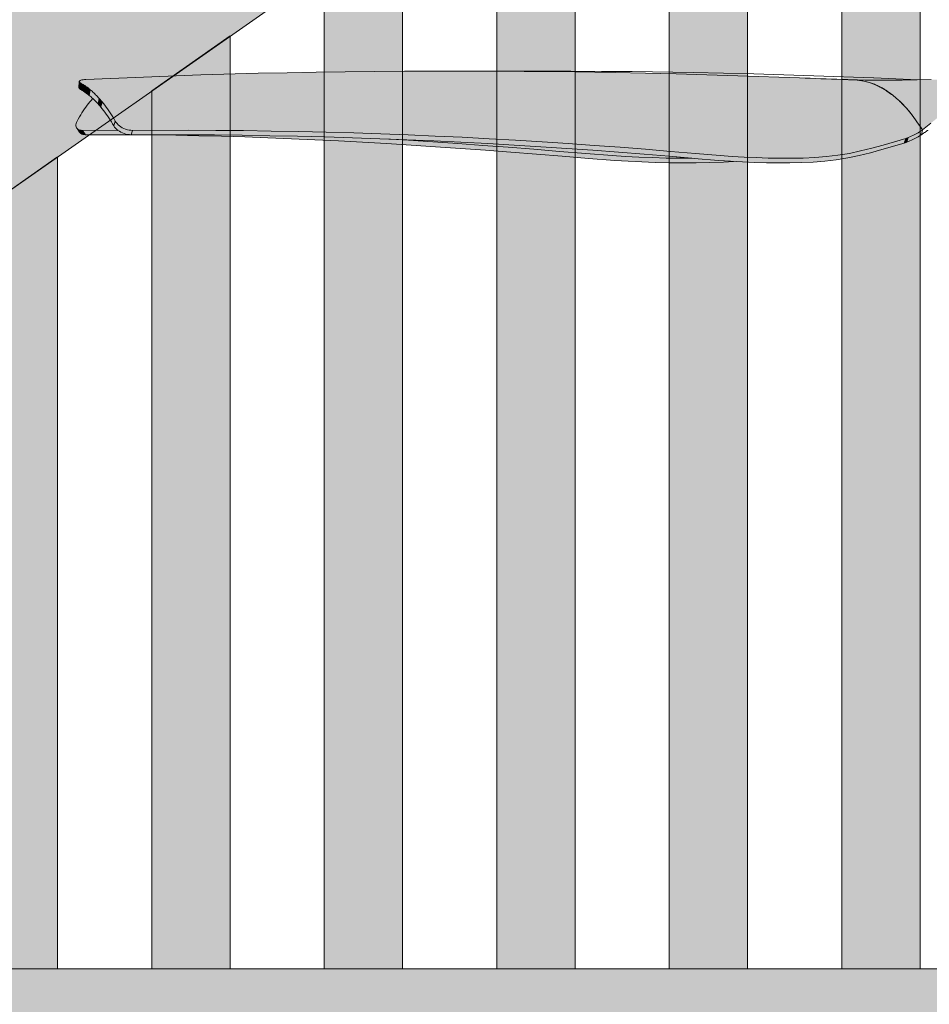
# Model space of a CAD drawing. Header units: millimetres. Extents: x 1567 to 2756, y -116 to 725.
# Tile 200 of 256: x 1702 to 1713, y 611 to 624. Entities that reach past the tile are written whole.
import ezdxf

# ---------------------------------------------------------------- set-up
doc = ezdxf.new("R2010")
doc.units = ezdxf.units.MM
doc.layers.add('Ech.1_50', color=7, linetype='Continuous')

msp = doc.modelspace()

# ---------------------------------------------------------------- hatches: boundary and pattern name
at = {"layer": 'Ech.1_50', "linetype": 'Continuous', "lineweight": 5, "true_color": 0xf5f2f0, "transparency": 33554687}
msp.add_hatch(color=7, dxfattribs=at).paths.add_polyline_path([(1715.521, 631.078), (1711.336, 631.078), (1683.723, 611.743), (1683.723, 611.478), (1687.529, 611.478), (1715.521, 631.078)])
at = {"layer": 'Ech.1_50', "linetype": 'Continuous', "lineweight": 5, "true_color": 0xeaddd7, "transparency": 33554687}
for points in [[(1712.323, 611.478), (1713.323, 611.478), (1713.323, 629.539), (1712.323, 628.839), (1712.323, 611.478)], [(1710.123, 611.478), (1711.123, 611.478), (1711.123, 627.999), (1710.123, 627.299), (1710.123, 611.478)], [(1707.923, 611.478), (1708.923, 611.478), (1708.923, 626.458), (1707.923, 625.758), (1707.923, 611.478)], [(1705.723, 611.478), (1706.723, 611.478), (1706.723, 624.918), (1705.723, 624.218), (1705.723, 611.478)], [(1703.523, 611.478), (1704.523, 611.478), (1704.523, 623.378), (1703.523, 622.677), (1703.523, 611.478)], [(1701.323, 611.478), (1702.323, 611.478), (1702.323, 621.837), (1701.323, 621.137), (1701.323, 611.478)]]:
    msp.add_hatch(color=254, dxfattribs=at).paths.add_polyline_path(points)
at = {"layer": 'Ech.1_50', "linetype": 'Continuous', "lineweight": 5, "true_color": 0xb9b9b9, "transparency": 33554687}
h = msp.add_hatch(color=9, dxfattribs=at)
h.paths.add_polyline_path([(1707.505, 622.931), (1707.124, 622.931), (1706.745, 622.929), (1706.368, 622.927), (1705.992, 622.922), (1705.62, 622.917), (1705.249, 622.91), (1704.882, 622.902), (1704.15, 622.881), (1703.418, 622.854), (1702.683, 622.823), (1702.665, 622.821), (1702.648, 622.82), (1702.633, 622.818), (1702.621, 622.815), (1702.612, 622.811), (1702.605, 622.807), (1702.601, 622.803), (1702.6, 622.799), (1702.6, 622.798), (1702.602, 622.792), (1702.607, 622.786), (1702.614, 622.78), (1702.624, 622.773), (1702.632, 622.769), (1702.639, 622.764), (1702.647, 622.76), (1702.654, 622.755), (1702.662, 622.75), (1702.669, 622.745), (1702.677, 622.74), (1702.684, 622.735), (1702.691, 622.729), (1702.699, 622.724), (1702.703, 622.721), (1702.707, 622.718), (1702.711, 622.715), (1702.715, 622.712), (1702.719, 622.709), (1702.723, 622.706), (1702.727, 622.702), (1702.731, 622.699), (1702.735, 622.696), (1702.739, 622.693), (1702.75, 622.683), (1702.762, 622.673), (1702.774, 622.662), (1702.785, 622.652), (1702.797, 622.641), (1702.808, 622.629), (1702.82, 622.618), (1702.831, 622.606), (1702.842, 622.594), (1702.854, 622.582), (1702.857, 622.578), (1702.861, 622.574), (1702.865, 622.569), (1702.869, 622.565), (1702.872, 622.561), (1702.876, 622.557), (1702.88, 622.552), (1702.883, 622.548), (1702.887, 622.544), (1702.891, 622.539), (1702.908, 622.517), (1702.926, 622.494), (1702.943, 622.471), (1702.961, 622.447), (1702.977, 622.423), (1702.994, 622.397), (1703.01, 622.371), (1703.027, 622.345), (1703.043, 622.318), (1703.059, 622.29), (1703.069, 622.275), (1703.081, 622.26), (1703.095, 622.245), (1703.111, 622.232), (1703.129, 622.219), (1703.148, 622.208), (1703.169, 622.198), (1703.191, 622.189), (1703.213, 622.182), (1703.235, 622.178), (1703.257, 622.175), (1703.279, 622.174), (1703.988, 622.176), (1704.342, 622.174), (1704.695, 622.171), (1705.047, 622.166), (1705.399, 622.16), (1705.75, 622.152), (1706.099, 622.142), (1706.447, 622.13), (1706.794, 622.117), (1707.14, 622.102), (1707.483, 622.086), (1707.825, 622.068), (1708.164, 622.048), (1708.501, 622.028), (1708.836, 622.006), (1709.167, 621.983), (1709.496, 621.959), (1709.82, 621.934), (1710.141, 621.905), (1710.458, 621.877), (1710.771, 621.852), (1710.925, 621.841), (1711.079, 621.833), (1711.231, 621.826), (1711.383, 621.821), (1711.533, 621.818), (1711.683, 621.818), (1711.832, 621.821), (1711.98, 621.827), (1712.127, 621.839), (1712.274, 621.857), (1712.42, 621.881), (1712.564, 621.911), (1712.708, 621.947), (1712.852, 621.986), (1713.139, 622.072), (1713.15, 622.076), (1713.161, 622.08), (1713.172, 622.085), (1713.191, 622.092), (1713.209, 622.1), (1713.228, 622.108), (1713.246, 622.117), (1713.263, 622.125), (1713.28, 622.135), (1713.297, 622.144), (1713.313, 622.154), (1713.329, 622.164), (1713.345, 622.174), (1713.352, 622.179), (1713.317, 622.231), (1713.282, 622.283), (1713.273, 622.296), (1713.211, 622.382), (1713.201, 622.395), (1713.193, 622.405), (1713.18, 622.42), (1713.174, 622.428), (1713.137, 622.471), (1713.099, 622.511), (1713.06, 622.548), (1713.059, 622.549), (1713.046, 622.561), (1712.98, 622.618), (1712.974, 622.622), (1712.959, 622.633), (1712.94, 622.648), (1712.929, 622.657), (1712.917, 622.665), (1712.9, 622.676), (1712.898, 622.677), (1712.893, 622.681), (1712.883, 622.688), (1712.837, 622.716), (1712.818, 622.725), (1712.815, 622.727), (1712.79, 622.74), (1712.781, 622.744), (1712.773, 622.748), (1712.74, 622.762), (1712.73, 622.766), (1712.688, 622.781), (1712.645, 622.793), (1712.64, 622.794), (1712.637, 622.794), (1712.627, 622.797), (1712.558, 622.809), (1712.479, 622.818), (1712.478, 622.818), (1712.477, 622.818), (1712.443, 622.819), (1712.408, 622.82), (1712.401, 622.821), (1712.331, 622.823), (1712.261, 622.826), (1712.192, 622.828), (1712.123, 622.831), (1712.055, 622.833), (1711.988, 622.836), (1711.922, 622.838), (1711.855, 622.841), (1711.786, 622.844), (1710.996, 622.871), (1710.603, 622.883), (1710.211, 622.894), (1709.821, 622.904), (1709.432, 622.911), (1708.658, 622.923), (1708.272, 622.927), (1707.888, 622.93), (1707.505, 622.931)])
h.paths.add_polyline_path([(1713.193, 622.405), (1713.211, 622.382), (1713.211, 622.381), (1713.193, 622.405), (1713.185, 622.415), (1713.175, 622.427), (1713.183, 622.418), (1713.193, 622.405)])
for points in [[(1702.606, 622.703), (1702.615, 622.697), (1702.624, 622.773), (1702.614, 622.78), (1702.607, 622.786), (1702.602, 622.792), (1702.6, 622.798), (1702.592, 622.721), (1702.592, 622.72), (1702.594, 622.715), (1702.598, 622.709), (1702.606, 622.703)], [(1702.615, 622.697), (1702.622, 622.692), (1702.63, 622.688), (1702.637, 622.683), (1702.644, 622.679), (1702.652, 622.674), (1702.659, 622.669), (1702.666, 622.664), (1702.673, 622.659), (1702.681, 622.654), (1702.688, 622.649), (1702.699, 622.724), (1702.691, 622.729), (1702.684, 622.735), (1702.677, 622.74), (1702.669, 622.745), (1702.662, 622.75), (1702.654, 622.755), (1702.647, 622.76), (1702.639, 622.764), (1702.632, 622.769), (1702.624, 622.773), (1702.615, 622.697)], [(1702.688, 622.649), (1702.692, 622.646), (1702.696, 622.643), (1702.699, 622.64), (1702.703, 622.637), (1702.707, 622.634), (1702.711, 622.631), (1702.715, 622.628), (1702.719, 622.625), (1702.723, 622.622), (1702.727, 622.619), (1702.739, 622.693), (1702.735, 622.696), (1702.731, 622.699), (1702.727, 622.702), (1702.723, 622.706), (1702.719, 622.709), (1702.715, 622.712), (1702.711, 622.715), (1702.707, 622.718), (1702.703, 622.721), (1702.699, 622.724), (1702.688, 622.649)], [(1715.498, 622.838), (1715.486, 622.838), (1715.474, 622.838), (1715.462, 622.838), (1715.45, 622.838), (1715.438, 622.838), (1715.426, 622.838), (1715.414, 622.838), (1715.402, 622.838), (1715.39, 622.837), (1715.378, 622.837), (1715.366, 622.837), (1715.354, 622.837), (1715.342, 622.837), (1715.331, 622.837), (1715.319, 622.837), (1715.307, 622.837), (1715.296, 622.837), (1715.284, 622.837), (1715.272, 622.837), (1715.261, 622.836), (1715.249, 622.836), (1715.237, 622.836), (1715.226, 622.836), (1715.214, 622.836), (1715.203, 622.836), (1715.192, 622.836), (1715.182, 622.835), (1715.171, 622.835), (1715.161, 622.835), (1715.151, 622.835), (1715.141, 622.835), (1715.131, 622.835), (1715.121, 622.835), (1715.111, 622.834), (1715.101, 622.834), (1715.092, 622.834), (1715.082, 622.834), (1715.072, 622.834), (1715.051, 622.834), (1715.017, 622.833), (1714.939, 622.832), (1714.918, 622.831), (1714.907, 622.831), (1714.896, 622.831), (1714.886, 622.831), (1714.876, 622.831), (1714.866, 622.831), (1714.856, 622.831), (1714.846, 622.83), (1714.836, 622.83), (1714.827, 622.83), (1714.817, 622.83), (1714.806, 622.83), (1714.795, 622.83), (1714.784, 622.83), (1714.774, 622.829), (1714.764, 622.829), (1714.754, 622.829), (1714.752, 622.829), (1714.745, 622.829), (1714.746, 622.829), (1714.737, 622.829), (1714.734, 622.829), (1714.733, 622.829), (1714.73, 622.829), (1714.728, 622.829), (1714.723, 622.829), (1714.721, 622.829), (1714.714, 622.829), (1714.679, 622.829), (1714.617, 622.829), (1714.549, 622.829), (1714.476, 622.829), (1714.399, 622.828), (1714.319, 622.828), (1714.156, 622.828), (1713.99, 622.826), (1713.82, 622.825), (1713.733, 622.824), (1713.644, 622.823), (1713.464, 622.821), (1713.279, 622.819), (1713.092, 622.816), (1712.905, 622.815), (1712.811, 622.814), (1712.716, 622.815), (1712.62, 622.815), (1712.522, 622.817), (1712.499, 622.817), (1712.497, 622.817), (1712.493, 622.818), (1712.489, 622.818), (1712.48, 622.818), (1712.558, 622.809), (1712.627, 622.797), (1712.637, 622.794), (1712.64, 622.794), (1712.645, 622.793), (1712.688, 622.781), (1712.73, 622.766), (1712.74, 622.762), (1712.753, 622.756), (1712.79, 622.74), (1712.837, 622.716), (1712.883, 622.688), (1712.929, 622.657), (1712.974, 622.622), (1713.019, 622.585), (1713.046, 622.561), (1713.059, 622.549), (1713.06, 622.548), (1713.062, 622.546), (1713.064, 622.545), (1713.108, 622.501), (1713.151, 622.455), (1713.174, 622.427), (1713.175, 622.427), (1713.185, 622.415), (1713.193, 622.405), (1713.234, 622.352), (1713.274, 622.296), (1713.277, 622.291), (1713.282, 622.283), (1713.352, 622.179), (1713.457, 622.264), (1713.561, 622.347), (1713.665, 622.427), (1713.72, 622.463), (1713.778, 622.498), (1713.839, 622.529), (1713.904, 622.558), (1713.97, 622.586), (1714.039, 622.611), (1714.109, 622.634), (1714.182, 622.656), (1714.257, 622.676), (1714.334, 622.694), (1714.413, 622.711), (1714.494, 622.727), (1714.576, 622.741), (1714.66, 622.755), (1714.745, 622.767), (1714.832, 622.779), (1714.92, 622.789), (1715.009, 622.799), (1715.1, 622.808), (1715.192, 622.815), (1715.285, 622.821), (1715.381, 622.825), (1715.477, 622.828), (1715.524, 622.828), (1715.526, 622.828), (1715.572, 622.829), (1715.573, 622.829), (1715.62, 622.829), (1715.667, 622.829), (1715.759, 622.829), (1715.848, 622.829), (1715.934, 622.829), (1715.977, 622.829), (1716.018, 622.829), (1716.058, 622.829), (1716.095, 622.829), (1716.099, 622.829), (1716.112, 622.829), (1716.118, 622.829), (1716.122, 622.829), (1716.136, 622.829), (1716.217, 622.829), (1716.22, 622.829), (1716.219, 622.832), (1716.22, 622.835), (1716.21, 622.83), (1716.2, 622.83), (1716.19, 622.83), (1716.18, 622.83), (1716.17, 622.831), (1716.158, 622.831), (1716.145, 622.831), (1716.132, 622.831), (1716.118, 622.832), (1716.103, 622.832), (1716.075, 622.832), (1716.063, 622.833), (1716.051, 622.833), (1716.039, 622.833), (1716.026, 622.833), (1716.013, 622.834), (1716, 622.834), (1715.987, 622.834), (1715.974, 622.834), (1715.962, 622.834), (1715.95, 622.834), (1715.938, 622.835), (1715.926, 622.835), (1715.914, 622.835), (1715.902, 622.835), (1715.89, 622.835), (1715.878, 622.835), (1715.759, 622.836), (1715.735, 622.836), (1715.723, 622.836), (1715.711, 622.837), (1715.699, 622.837), (1715.686, 622.837), (1715.674, 622.837), (1715.661, 622.837), (1715.649, 622.837), (1715.636, 622.837), (1715.624, 622.837), (1715.612, 622.837), (1715.599, 622.837), (1715.587, 622.837), (1715.574, 622.838), (1715.562, 622.838), (1715.549, 622.838), (1715.536, 622.838), (1715.523, 622.838), (1715.511, 622.838), (1715.498, 622.838)], [(1702.727, 622.619), (1702.738, 622.609), (1702.749, 622.6), (1702.761, 622.59), (1702.772, 622.579), (1702.783, 622.569), (1702.795, 622.558), (1702.806, 622.547), (1702.817, 622.535), (1702.828, 622.524), (1702.839, 622.512), (1702.854, 622.582), (1702.842, 622.594), (1702.831, 622.606), (1702.82, 622.618), (1702.808, 622.629), (1702.797, 622.641), (1702.785, 622.652), (1702.774, 622.662), (1702.762, 622.673), (1702.75, 622.683), (1702.739, 622.693), (1702.727, 622.619)], [(1702.641, 622.174), (1703.092, 622.175), (1703.077, 622.187), (1703.062, 622.201), (1703.05, 622.216), (1703.04, 622.231), (1703.024, 622.258), (1703.009, 622.284), (1702.993, 622.309), (1702.977, 622.334), (1702.96, 622.359), (1702.944, 622.382), (1702.927, 622.405), (1702.91, 622.427), (1702.892, 622.449), (1702.875, 622.471), (1702.871, 622.475), (1702.868, 622.48), (1702.864, 622.484), (1702.861, 622.488), (1702.857, 622.492), (1702.853, 622.496), (1702.85, 622.5), (1702.846, 622.504), (1702.843, 622.508), (1702.839, 622.512), (1702.828, 622.524), (1702.817, 622.535), (1702.806, 622.547), (1702.795, 622.558), (1702.783, 622.569), (1702.772, 622.579), (1702.771, 622.58), (1702.769, 622.578), (1702.765, 622.574), (1702.761, 622.569), (1702.758, 622.565), (1702.754, 622.561), (1702.751, 622.557), (1702.747, 622.552), (1702.743, 622.548), (1702.74, 622.544), (1702.736, 622.539), (1702.719, 622.517), (1702.701, 622.494), (1702.684, 622.471), (1702.667, 622.447), (1702.65, 622.423), (1702.634, 622.397), (1702.618, 622.371), (1702.602, 622.345), (1702.586, 622.318), (1702.571, 622.29), (1702.564, 622.275), (1702.559, 622.26), (1702.556, 622.245), (1702.557, 622.232), (1702.56, 622.219), (1702.565, 622.208), (1702.566, 622.206), (1702.573, 622.198), (1702.583, 622.189), (1702.594, 622.182), (1702.608, 622.178), (1702.624, 622.175), (1702.641, 622.174)], [(1702.839, 622.512), (1702.843, 622.508), (1702.846, 622.504), (1702.85, 622.5), (1702.853, 622.496), (1702.857, 622.492), (1702.861, 622.488), (1702.864, 622.484), (1702.868, 622.48), (1702.871, 622.475), (1702.875, 622.471), (1702.891, 622.539), (1702.887, 622.544), (1702.883, 622.548), (1702.88, 622.552), (1702.876, 622.557), (1702.872, 622.561), (1702.869, 622.565), (1702.865, 622.569), (1702.861, 622.574), (1702.857, 622.578), (1702.854, 622.582), (1702.839, 622.512)], [(1702.875, 622.471), (1702.892, 622.449), (1702.91, 622.427), (1702.927, 622.405), (1702.944, 622.382), (1702.96, 622.359), (1702.977, 622.334), (1702.993, 622.309), (1703.009, 622.284), (1703.024, 622.258), (1703.04, 622.231), (1703.059, 622.29), (1703.043, 622.318), (1703.027, 622.345), (1703.01, 622.371), (1702.994, 622.397), (1702.977, 622.423), (1702.961, 622.447), (1702.943, 622.471), (1702.926, 622.494), (1702.908, 622.517), (1702.891, 622.539), (1702.875, 622.471)], [(1713.201, 622.395), (1713.193, 622.405), (1713.211, 622.382), (1713.201, 622.395)], [(1703.279, 622.174), (1703.257, 622.175), (1703.235, 622.178), (1703.213, 622.182), (1703.191, 622.189), (1703.169, 622.198), (1703.148, 622.208), (1703.129, 622.219), (1703.111, 622.232), (1703.095, 622.245), (1703.081, 622.26), (1703.069, 622.275), (1703.059, 622.29), (1703.04, 622.231), (1703.05, 622.216), (1703.062, 622.201), (1703.077, 622.187), (1703.093, 622.174), (1703.111, 622.162), (1703.131, 622.151), (1703.151, 622.141), (1703.173, 622.133), (1703.194, 622.127), (1703.216, 622.123), (1703.238, 622.12), (1703.26, 622.119), (1703.279, 622.174)], [(1702.641, 622.174), (1702.624, 622.175), (1702.608, 622.178), (1702.594, 622.182), (1702.583, 622.189), (1702.572, 622.197), (1702.602, 622.151), (1702.602, 622.151), (1702.61, 622.141), (1702.621, 622.133), (1702.633, 622.127), (1702.646, 622.123), (1702.662, 622.12), (1702.679, 622.119), (1702.641, 622.174)], [(1710.291, 621.759), (1710.466, 621.759), (1710.64, 621.763), (1710.816, 621.77), (1710.942, 621.779), (1710.906, 621.781), (1710.752, 621.791), (1710.44, 621.815), (1710.412, 621.818), (1710.255, 621.818), (1710.082, 621.821), (1709.909, 621.826), (1709.737, 621.833), (1709.566, 621.841), (1709.396, 621.852), (1709.059, 621.877), (1708.725, 621.905), (1708.395, 621.934), (1708.069, 621.959), (1707.746, 621.983), (1707.427, 622.006), (1707.11, 622.028), (1706.797, 622.048), (1706.569, 622.063), (1706.431, 622.068), (1706.082, 622.08), (1705.732, 622.09), (1705.382, 622.099), (1705.03, 622.106), (1704.677, 622.112), (1704.324, 622.116), (1703.97, 622.118), (1703.26, 622.119), (1703.238, 622.12), (1703.216, 622.123), (1703.194, 622.127), (1703.173, 622.133), (1703.151, 622.141), (1703.131, 622.151), (1703.111, 622.162), (1703.093, 622.174), (1703.092, 622.175), (1702.641, 622.174), (1702.679, 622.119), (1703.253, 622.118), (1703.542, 622.116), (1703.832, 622.112), (1704.123, 622.106), (1704.415, 622.099), (1704.71, 622.09), (1705.006, 622.08), (1705.304, 622.068), (1705.604, 622.055), (1705.906, 622.04), (1706.211, 622.023), (1706.519, 622.005), (1706.83, 621.985), (1707.143, 621.965), (1707.459, 621.943), (1707.779, 621.92), (1708.102, 621.897), (1708.429, 621.871), (1708.759, 621.843), (1709.093, 621.815), (1709.431, 621.791), (1709.601, 621.781), (1709.772, 621.772), (1709.944, 621.766), (1710.117, 621.761), (1710.291, 621.759)], [(1703.26, 622.119), (1703.97, 622.118), (1704.324, 622.116), (1704.677, 622.112), (1705.03, 622.106), (1705.382, 622.099), (1705.732, 622.09), (1706.082, 622.08), (1706.431, 622.068), (1706.778, 622.055), (1707.123, 622.04), (1707.466, 622.023), (1707.808, 622.005), (1708.147, 621.985), (1708.484, 621.965), (1708.819, 621.943), (1709.15, 621.92), (1709.478, 621.897), (1709.803, 621.871), (1710.123, 621.843), (1710.44, 621.815), (1710.752, 621.791), (1710.906, 621.781), (1711.059, 621.772), (1711.212, 621.766), (1711.363, 621.761), (1711.513, 621.759), (1711.663, 621.759), (1711.811, 621.763), (1711.959, 621.77), (1712.107, 621.782), (1712.253, 621.8), (1712.399, 621.823), (1712.544, 621.854), (1712.689, 621.889), (1712.833, 621.928), (1713.121, 622.012), (1713.139, 622.072), (1712.852, 621.986), (1712.708, 621.947), (1712.564, 621.911), (1712.42, 621.881), (1712.274, 621.857), (1712.127, 621.839), (1711.98, 621.827), (1711.832, 621.821), (1711.683, 621.818), (1711.533, 621.818), (1711.383, 621.821), (1711.231, 621.826), (1711.079, 621.833), (1710.925, 621.841), (1710.771, 621.852), (1710.458, 621.877), (1710.141, 621.905), (1709.82, 621.934), (1709.496, 621.959), (1709.167, 621.983), (1708.836, 622.006), (1708.501, 622.028), (1708.164, 622.048), (1707.825, 622.068), (1707.483, 622.086), (1707.14, 622.102), (1706.794, 622.117), (1706.447, 622.13), (1706.099, 622.142), (1705.75, 622.152), (1705.399, 622.16), (1705.047, 622.166), (1704.695, 622.171), (1704.342, 622.174), (1703.988, 622.176), (1703.279, 622.174), (1703.26, 622.119)], [(1713.155, 622.025), (1713.174, 622.033), (1713.193, 622.041), (1713.211, 622.048), (1713.229, 622.057), (1713.247, 622.065), (1713.265, 622.074), (1713.281, 622.084), (1713.298, 622.093), (1713.314, 622.103), (1713.331, 622.113), (1713.333, 622.124), (1713.314, 622.154), (1713.329, 622.164), (1713.345, 622.174), (1713.313, 622.154), (1713.297, 622.144), (1713.28, 622.135), (1713.263, 622.125), (1713.246, 622.117), (1713.228, 622.108), (1713.209, 622.1), (1713.191, 622.092), (1713.172, 622.085), (1713.155, 622.025)], [(1710.255, 621.818), (1710.412, 621.818), (1710.123, 621.843), (1709.803, 621.871), (1709.478, 621.897), (1709.15, 621.92), (1708.819, 621.943), (1708.484, 621.965), (1708.147, 621.985), (1707.808, 622.005), (1707.466, 622.023), (1707.123, 622.04), (1706.778, 622.055), (1706.569, 622.063), (1706.797, 622.048), (1707.11, 622.028), (1707.427, 622.006), (1707.746, 621.983), (1708.069, 621.959), (1708.395, 621.934), (1708.725, 621.905), (1709.059, 621.877), (1709.396, 621.852), (1709.566, 621.841), (1709.737, 621.833), (1709.909, 621.826), (1710.082, 621.821), (1710.255, 621.818)], [(1713.121, 622.012), (1713.132, 622.016), (1713.144, 622.021), (1713.155, 622.025), (1713.172, 622.085), (1713.161, 622.08), (1713.15, 622.076), (1713.139, 622.072), (1713.121, 622.012)]]:
    msp.add_hatch(color=9, dxfattribs=at).paths.add_polyline_path(points)
at = {"layer": 'Ech.1_50', "linetype": 'Continuous', "lineweight": 5, "true_color": 0xf6e8e8, "transparency": 33554687}
msp.add_hatch(color=7, dxfattribs=at).paths.add_polyline_path([(1750.723, 611.478), (1683.723, 611.478), (1683.723, 609.078), (1750.723, 609.078), (1750.723, 611.478)])

# ---------------------------------------------------------------- linework, layer by layer
at = {"layer": 'Ech.1_50', "color": 250, "linetype": 'Continuous', "lineweight": 5}
for p, q in [((1708.081, 622.931), (1707.888, 622.93)), ((1708.475, 622.931), (1708.081, 622.931)), ((1708.868, 622.93), (1708.475, 622.931)), ((1709.26, 622.927), (1708.868, 622.93)), ((1709.65, 622.923), (1709.26, 622.927)), ((1710.427, 622.911), (1709.65, 622.923)), ((1710.814, 622.904), (1710.427, 622.911)), ((1711.2, 622.894), (1710.814, 622.904)), ((1711.584, 622.883), (1711.2, 622.894)), ((1711.966, 622.871), (1711.584, 622.883)), ((1712.728, 622.844), (1711.966, 622.871)), ((1712.479, 622.818), (1712.478, 622.818)), ((1712.48, 622.818), (1712.478, 622.818)), ((1712.479, 622.818), (1712.478, 622.818)), ((1712.479, 622.818), (1712.479, 622.818)), ((1712.48, 622.818), (1712.479, 622.818)), ((1712.53, 622.815), (1712.499, 622.817)), ((1712.505, 622.817), (1712.499, 622.817)), ((1712.553, 622.813), (1712.53, 622.815)), ((1712.551, 622.813), (1712.537, 622.815)), ((1712.555, 622.812), (1712.55, 622.813)), ((1712.564, 622.811), (1712.551, 622.813)), ((1712.591, 622.805), (1712.553, 622.813)), ((1712.564, 622.811), (1712.555, 622.812)), ((1712.564, 622.811), (1712.556, 622.812)), ((1712.584, 622.807), (1712.564, 622.811)), ((1712.627, 622.797), (1712.591, 622.805)), ((1712.688, 622.779), (1712.637, 622.794)), ((1712.638, 622.794), (1712.637, 622.794)), ((1712.64, 622.793), (1712.638, 622.794)), ((1712.731, 622.765), (1712.686, 622.78)), ((1712.74, 622.761), (1712.688, 622.779)), ((1712.753, 622.756), (1712.731, 622.765)), ((1713.293, 622.819), (1712.732, 622.844)), ((1712.74, 622.762), (1712.735, 622.763)), ((1712.818, 622.726), (1712.79, 622.74)), ((1712.86, 622.702), (1712.818, 622.726)), ((1712.898, 622.677), (1712.818, 622.725)), ((1712.893, 622.681), (1712.818, 622.725)), ((1712.883, 622.687), (1712.86, 622.702)), ((1712.893, 622.68), (1712.893, 622.681)), ((1712.959, 622.633), (1712.9, 622.676)), ((1713.337, 622.118), (1713.331, 622.113)), ((1713.338, 622.117), (1713.352, 622.179)), ((1713.339, 622.118), (1713.338, 622.117)), ((1713.339, 622.118), (1713.338, 622.117)), ((1713.338, 622.117), (1713.338, 622.117)), ((1713.34, 622.119), (1713.339, 622.118)), ((1713.34, 622.118), (1713.339, 622.118)), ((1713.341, 622.119), (1713.34, 622.118)), ((1713.341, 622.119), (1713.34, 622.119)), ((1713.341, 622.12), (1713.341, 622.119)), ((1713.342, 622.12), (1713.341, 622.12)), ((1713.342, 622.12), (1713.341, 622.119)), ((1713.343, 622.121), (1713.342, 622.12)), ((1713.343, 622.121), (1713.342, 622.12)), ((1713.344, 622.122), (1713.343, 622.121)), ((1713.344, 622.121), (1713.343, 622.121)), ((1713.345, 622.122), (1713.344, 622.122)), ((1713.345, 622.122), (1713.344, 622.122)), ((1713.344, 622.122), (1713.344, 622.121)), ((1713.346, 622.123), (1713.345, 622.122)), ((1713.346, 622.123), (1713.345, 622.122)), ((1713.366, 622.137), (1713.346, 622.123)), ((1713.346, 622.123), (1713.346, 622.123)), ((1713.378, 622.145), (1713.366, 622.137)), ((1713.38, 622.146), (1713.378, 622.145)), ((1713.381, 622.147), (1713.38, 622.146)), ((1713.382, 622.148), (1713.381, 622.147)), ((1713.384, 622.148), (1713.382, 622.148)), ((1713.385, 622.149), (1713.384, 622.148)), ((1713.386, 622.15), (1713.385, 622.149)), ((1713.387, 622.151), (1713.386, 622.15)), ((1713.389, 622.152), (1713.387, 622.151)), ((1713.39, 622.153), (1713.389, 622.152)), ((1713.391, 622.154), (1713.39, 622.153)), ((1713.392, 622.155), (1713.391, 622.154)), ((1713.394, 622.156), (1713.392, 622.155)), ((1713.395, 622.157), (1713.394, 622.156)), ((1713.396, 622.157), (1713.395, 622.157)), ((1713.397, 622.158), (1713.396, 622.157)), ((1713.399, 622.159), (1713.397, 622.158)), ((1713.4, 622.16), (1713.399, 622.159)), ((1713.401, 622.161), (1713.4, 622.16)), ((1713.403, 622.162), (1713.401, 622.161)), ((1713.404, 622.163), (1713.403, 622.162)), ((1713.409, 622.167), (1713.404, 622.163)), ((1713.41, 622.167), (1713.409, 622.167)), ((1713.411, 622.168), (1713.41, 622.168)), ((1713.41, 622.168), (1713.41, 622.167)), ((1713.412, 622.169), (1713.411, 622.168)), ((1713.413, 622.17), (1713.412, 622.169)), ((1713.412, 622.169), (1713.412, 622.169)), ((1713.414, 622.17), (1713.413, 622.17)), ((1713.415, 622.171), (1713.414, 622.171)), ((1713.414, 622.171), (1713.414, 622.17)), ((1713.416, 622.172), (1713.415, 622.171)), ((1713.417, 622.173), (1713.416, 622.172)), ((1713.416, 622.172), (1713.416, 622.172)), ((1713.418, 622.173), (1713.417, 622.173)), ((1713.418, 622.174), (1713.418, 622.173)), ((1713.419, 622.174), (1713.418, 622.174)), ((1713.421, 622.175), (1713.419, 622.174)), ((1713.42, 622.175), (1713.419, 622.175)), ((1713.419, 622.175), (1713.419, 622.174)), ((1713.421, 622.175), (1713.42, 622.175)), ((1713.422, 622.176), (1713.421, 622.176)), ((1713.421, 622.176), (1713.421, 622.175))]:
    msp.add_line(p, q, dxfattribs=at)
at = {"layer": 'Ech.1_50', "color": 7, "linetype": 'Continuous', "lineweight": 5}
for points in [[(1715.521, 631.078), (1711.336, 631.078), (1683.723, 611.743), (1683.723, 611.478), (1687.529, 611.478), (1715.521, 631.078)], [(1712.323, 611.478), (1713.323, 611.478), (1713.323, 629.539), (1712.323, 628.839), (1712.323, 611.478)], [(1710.123, 611.478), (1711.123, 611.478), (1711.123, 627.999), (1710.123, 627.299), (1710.123, 611.478)], [(1707.923, 611.478), (1708.923, 611.478), (1708.923, 626.458), (1707.923, 625.758), (1707.923, 611.478)], [(1705.723, 611.478), (1706.723, 611.478), (1706.723, 624.918), (1705.723, 624.218), (1705.723, 611.478)], [(1703.523, 611.478), (1704.523, 611.478), (1704.523, 623.378), (1703.523, 622.677), (1703.523, 611.478)], [(1707.505, 622.931), (1707.124, 622.931), (1706.745, 622.929), (1706.368, 622.927), (1705.992, 622.922), (1705.62, 622.917), (1705.249, 622.91), (1704.882, 622.902), (1704.15, 622.881), (1703.418, 622.854), (1702.683, 622.823), (1702.665, 622.821), (1702.648, 622.82), (1702.633, 622.818), (1702.621, 622.815), (1702.612, 622.811), (1702.605, 622.807), (1702.601, 622.803), (1702.6, 622.799), (1702.6, 622.798), (1702.602, 622.792), (1702.607, 622.786), (1702.614, 622.78), (1702.624, 622.773), (1702.632, 622.769), (1702.639, 622.764), (1702.647, 622.76), (1702.654, 622.755), (1702.662, 622.75), (1702.669, 622.745), (1702.677, 622.74), (1702.684, 622.735), (1702.691, 622.729), (1702.699, 622.724), (1702.703, 622.721), (1702.707, 622.718), (1702.711, 622.715), (1702.715, 622.712), (1702.719, 622.709), (1702.723, 622.706), (1702.727, 622.702), (1702.731, 622.699), (1702.735, 622.696), (1702.739, 622.693), (1702.75, 622.683), (1702.762, 622.673), (1702.774, 622.662), (1702.785, 622.652), (1702.797, 622.641), (1702.808, 622.629), (1702.82, 622.618), (1702.831, 622.606), (1702.842, 622.594), (1702.854, 622.582), (1702.857, 622.578), (1702.861, 622.574), (1702.865, 622.569), (1702.869, 622.565), (1702.872, 622.561), (1702.876, 622.557), (1702.88, 622.552), (1702.883, 622.548), (1702.887, 622.544), (1702.891, 622.539), (1702.908, 622.517), (1702.926, 622.494), (1702.943, 622.471), (1702.961, 622.447), (1702.977, 622.423), (1702.994, 622.397), (1703.01, 622.371), (1703.027, 622.345), (1703.043, 622.318), (1703.059, 622.29), (1703.069, 622.275), (1703.081, 622.26), (1703.095, 622.245), (1703.111, 622.232), (1703.129, 622.219), (1703.148, 622.208), (1703.169, 622.198), (1703.191, 622.189), (1703.213, 622.182), (1703.235, 622.178), (1703.257, 622.175), (1703.279, 622.174), (1703.988, 622.176), (1704.342, 622.174), (1704.695, 622.171), (1705.047, 622.166), (1705.399, 622.16), (1705.75, 622.152), (1706.099, 622.142), (1706.447, 622.13), (1706.794, 622.117), (1707.14, 622.102), (1707.483, 622.086), (1707.825, 622.068), (1708.164, 622.048), (1708.501, 622.028), (1708.836, 622.006), (1709.167, 621.983), (1709.496, 621.959), (1709.82, 621.934), (1710.141, 621.905), (1710.458, 621.877), (1710.771, 621.852), (1710.925, 621.841), (1711.079, 621.833), (1711.231, 621.826), (1711.383, 621.821), (1711.533, 621.818), (1711.683, 621.818), (1711.832, 621.821), (1711.98, 621.827), (1712.127, 621.839), (1712.274, 621.857), (1712.42, 621.881), (1712.564, 621.911), (1712.708, 621.947), (1712.852, 621.986), (1713.139, 622.072), (1713.15, 622.076), (1713.161, 622.08), (1713.172, 622.085), (1713.191, 622.092), (1713.209, 622.1), (1713.228, 622.108), (1713.246, 622.117), (1713.263, 622.125), (1713.28, 622.135), (1713.297, 622.144), (1713.313, 622.154), (1713.329, 622.164), (1713.345, 622.174), (1713.352, 622.179), (1713.317, 622.231), (1713.282, 622.283), (1713.273, 622.296), (1713.211, 622.382), (1713.201, 622.395), (1713.193, 622.405), (1713.18, 622.42), (1713.174, 622.428), (1713.137, 622.471), (1713.099, 622.511), (1713.06, 622.548), (1713.059, 622.549), (1713.046, 622.561), (1712.98, 622.618), (1712.974, 622.622), (1712.959, 622.633), (1712.94, 622.648), (1712.929, 622.657), (1712.917, 622.665), (1712.9, 622.676), (1712.898, 622.677), (1712.893, 622.681), (1712.883, 622.688), (1712.837, 622.716), (1712.818, 622.725), (1712.815, 622.727), (1712.79, 622.74), (1712.781, 622.744), (1712.773, 622.748), (1712.74, 622.762), (1712.73, 622.766), (1712.688, 622.781), (1712.645, 622.793), (1712.64, 622.794), (1712.637, 622.794), (1712.627, 622.797), (1712.558, 622.809), (1712.479, 622.818), (1712.478, 622.818), (1712.477, 622.818), (1712.443, 622.819), (1712.408, 622.82), (1712.401, 622.821), (1712.331, 622.823), (1712.261, 622.826), (1712.192, 622.828), (1712.123, 622.831), (1712.055, 622.833), (1711.988, 622.836), (1711.922, 622.838), (1711.855, 622.841), (1711.786, 622.844), (1710.996, 622.871), (1710.603, 622.883), (1710.211, 622.894), (1709.821, 622.904), (1709.432, 622.911), (1708.658, 622.923), (1708.272, 622.927), (1707.888, 622.93), (1707.505, 622.931)], [(1702.606, 622.703), (1702.615, 622.697), (1702.624, 622.773), (1702.614, 622.78), (1702.607, 622.786), (1702.602, 622.792), (1702.6, 622.798), (1702.592, 622.721), (1702.592, 622.72), (1702.594, 622.715), (1702.598, 622.709), (1702.606, 622.703)], [(1702.615, 622.697), (1702.622, 622.692), (1702.63, 622.688), (1702.637, 622.683), (1702.644, 622.679), (1702.652, 622.674), (1702.659, 622.669), (1702.666, 622.664), (1702.673, 622.659), (1702.681, 622.654), (1702.688, 622.649), (1702.699, 622.724), (1702.691, 622.729), (1702.684, 622.735), (1702.677, 622.74), (1702.669, 622.745), (1702.662, 622.75), (1702.654, 622.755), (1702.647, 622.76), (1702.639, 622.764), (1702.632, 622.769), (1702.624, 622.773), (1702.615, 622.697)], [(1702.688, 622.649), (1702.692, 622.646), (1702.696, 622.643), (1702.699, 622.64), (1702.703, 622.637), (1702.707, 622.634), (1702.711, 622.631), (1702.715, 622.628), (1702.719, 622.625), (1702.723, 622.622), (1702.727, 622.619), (1702.739, 622.693), (1702.735, 622.696), (1702.731, 622.699), (1702.727, 622.702), (1702.723, 622.706), (1702.719, 622.709), (1702.715, 622.712), (1702.711, 622.715), (1702.707, 622.718), (1702.703, 622.721), (1702.699, 622.724), (1702.688, 622.649)], [(1702.727, 622.619), (1702.738, 622.609), (1702.749, 622.6), (1702.761, 622.59), (1702.772, 622.579), (1702.783, 622.569), (1702.795, 622.558), (1702.806, 622.547), (1702.817, 622.535), (1702.828, 622.524), (1702.839, 622.512), (1702.854, 622.582), (1702.842, 622.594), (1702.831, 622.606), (1702.82, 622.618), (1702.808, 622.629), (1702.797, 622.641), (1702.785, 622.652), (1702.774, 622.662), (1702.762, 622.673), (1702.75, 622.683), (1702.739, 622.693), (1702.727, 622.619)], [(1702.641, 622.174), (1703.092, 622.175), (1703.077, 622.187), (1703.062, 622.201), (1703.05, 622.216), (1703.04, 622.231), (1703.024, 622.258), (1703.009, 622.284), (1702.993, 622.309), (1702.977, 622.334), (1702.96, 622.359), (1702.944, 622.382), (1702.927, 622.405), (1702.91, 622.427), (1702.892, 622.449), (1702.875, 622.471), (1702.871, 622.475), (1702.868, 622.48), (1702.864, 622.484), (1702.861, 622.488), (1702.857, 622.492), (1702.853, 622.496), (1702.85, 622.5), (1702.846, 622.504), (1702.843, 622.508), (1702.839, 622.512), (1702.828, 622.524), (1702.817, 622.535), (1702.806, 622.547), (1702.795, 622.558), (1702.783, 622.569), (1702.772, 622.579), (1702.771, 622.58), (1702.769, 622.578), (1702.765, 622.574), (1702.761, 622.569), (1702.758, 622.565), (1702.754, 622.561), (1702.751, 622.557), (1702.747, 622.552), (1702.743, 622.548), (1702.74, 622.544), (1702.736, 622.539), (1702.719, 622.517), (1702.701, 622.494), (1702.684, 622.471), (1702.667, 622.447), (1702.65, 622.423), (1702.634, 622.397), (1702.618, 622.371), (1702.602, 622.345), (1702.586, 622.318), (1702.571, 622.29), (1702.564, 622.275), (1702.559, 622.26), (1702.556, 622.245), (1702.557, 622.232), (1702.56, 622.219), (1702.565, 622.208), (1702.566, 622.206), (1702.573, 622.198), (1702.583, 622.189), (1702.594, 622.182), (1702.608, 622.178), (1702.624, 622.175), (1702.641, 622.174)], [(1702.839, 622.512), (1702.843, 622.508), (1702.846, 622.504), (1702.85, 622.5), (1702.853, 622.496), (1702.857, 622.492), (1702.861, 622.488), (1702.864, 622.484), (1702.868, 622.48), (1702.871, 622.475), (1702.875, 622.471), (1702.891, 622.539), (1702.887, 622.544), (1702.883, 622.548), (1702.88, 622.552), (1702.876, 622.557), (1702.872, 622.561), (1702.869, 622.565), (1702.865, 622.569), (1702.861, 622.574), (1702.857, 622.578), (1702.854, 622.582), (1702.839, 622.512)], [(1702.875, 622.471), (1702.892, 622.449), (1702.91, 622.427), (1702.927, 622.405), (1702.944, 622.382), (1702.96, 622.359), (1702.977, 622.334), (1702.993, 622.309), (1703.009, 622.284), (1703.024, 622.258), (1703.04, 622.231), (1703.059, 622.29), (1703.043, 622.318), (1703.027, 622.345), (1703.01, 622.371), (1702.994, 622.397), (1702.977, 622.423), (1702.961, 622.447), (1702.943, 622.471), (1702.926, 622.494), (1702.908, 622.517), (1702.891, 622.539), (1702.875, 622.471)], [(1713.193, 622.405), (1713.211, 622.382), (1713.211, 622.381), (1713.193, 622.405), (1713.185, 622.415), (1713.175, 622.427), (1713.183, 622.418), (1713.193, 622.405)], [(1713.201, 622.395), (1713.193, 622.405), (1713.211, 622.382), (1713.201, 622.395)], [(1703.279, 622.174), (1703.257, 622.175), (1703.235, 622.178), (1703.213, 622.182), (1703.191, 622.189), (1703.169, 622.198), (1703.148, 622.208), (1703.129, 622.219), (1703.111, 622.232), (1703.095, 622.245), (1703.081, 622.26), (1703.069, 622.275), (1703.059, 622.29), (1703.04, 622.231), (1703.05, 622.216), (1703.062, 622.201), (1703.077, 622.187), (1703.093, 622.174), (1703.111, 622.162), (1703.131, 622.151), (1703.151, 622.141), (1703.173, 622.133), (1703.194, 622.127), (1703.216, 622.123), (1703.238, 622.12), (1703.26, 622.119), (1703.279, 622.174)], [(1702.641, 622.174), (1702.624, 622.175), (1702.608, 622.178), (1702.594, 622.182), (1702.583, 622.189), (1702.572, 622.197), (1702.602, 622.151), (1702.602, 622.151), (1702.61, 622.141), (1702.621, 622.133), (1702.633, 622.127), (1702.646, 622.123), (1702.662, 622.12), (1702.679, 622.119), (1702.641, 622.174)], [(1710.291, 621.759), (1710.466, 621.759), (1710.64, 621.763), (1710.816, 621.77), (1710.942, 621.779), (1710.906, 621.781), (1710.752, 621.791), (1710.44, 621.815), (1710.412, 621.818), (1710.255, 621.818), (1710.082, 621.821), (1709.909, 621.826), (1709.737, 621.833), (1709.566, 621.841), (1709.396, 621.852), (1709.059, 621.877), (1708.725, 621.905), (1708.395, 621.934), (1708.069, 621.959), (1707.746, 621.983), (1707.427, 622.006), (1707.11, 622.028), (1706.797, 622.048), (1706.569, 622.063), (1706.431, 622.068), (1706.082, 622.08), (1705.732, 622.09), (1705.382, 622.099), (1705.03, 622.106), (1704.677, 622.112), (1704.324, 622.116), (1703.97, 622.118), (1703.26, 622.119), (1703.238, 622.12), (1703.216, 622.123), (1703.194, 622.127), (1703.173, 622.133), (1703.151, 622.141), (1703.131, 622.151), (1703.111, 622.162), (1703.093, 622.174), (1703.092, 622.175), (1702.641, 622.174), (1702.679, 622.119), (1703.253, 622.118), (1703.542, 622.116), (1703.832, 622.112), (1704.123, 622.106), (1704.415, 622.099), (1704.71, 622.09), (1705.006, 622.08), (1705.304, 622.068), (1705.604, 622.055), (1705.906, 622.04), (1706.211, 622.023), (1706.519, 622.005), (1706.83, 621.985), (1707.143, 621.965), (1707.459, 621.943), (1707.779, 621.92), (1708.102, 621.897), (1708.429, 621.871), (1708.759, 621.843), (1709.093, 621.815), (1709.431, 621.791), (1709.601, 621.781), (1709.772, 621.772), (1709.944, 621.766), (1710.117, 621.761), (1710.291, 621.759)], [(1703.26, 622.119), (1703.97, 622.118), (1704.324, 622.116), (1704.677, 622.112), (1705.03, 622.106), (1705.382, 622.099), (1705.732, 622.09), (1706.082, 622.08), (1706.431, 622.068), (1706.778, 622.055), (1707.123, 622.04), (1707.466, 622.023), (1707.808, 622.005), (1708.147, 621.985), (1708.484, 621.965), (1708.819, 621.943), (1709.15, 621.92), (1709.478, 621.897), (1709.803, 621.871), (1710.123, 621.843), (1710.44, 621.815), (1710.752, 621.791), (1710.906, 621.781), (1711.059, 621.772), (1711.212, 621.766), (1711.363, 621.761), (1711.513, 621.759), (1711.663, 621.759), (1711.811, 621.763), (1711.959, 621.77), (1712.107, 621.782), (1712.253, 621.8), (1712.399, 621.823), (1712.544, 621.854), (1712.689, 621.889), (1712.833, 621.928), (1713.121, 622.012), (1713.139, 622.072), (1712.852, 621.986), (1712.708, 621.947), (1712.564, 621.911), (1712.42, 621.881), (1712.274, 621.857), (1712.127, 621.839), (1711.98, 621.827), (1711.832, 621.821), (1711.683, 621.818), (1711.533, 621.818), (1711.383, 621.821), (1711.231, 621.826), (1711.079, 621.833), (1710.925, 621.841), (1710.771, 621.852), (1710.458, 621.877), (1710.141, 621.905), (1709.82, 621.934), (1709.496, 621.959), (1709.167, 621.983), (1708.836, 622.006), (1708.501, 622.028), (1708.164, 622.048), (1707.825, 622.068), (1707.483, 622.086), (1707.14, 622.102), (1706.794, 622.117), (1706.447, 622.13), (1706.099, 622.142), (1705.75, 622.152), (1705.399, 622.16), (1705.047, 622.166), (1704.695, 622.171), (1704.342, 622.174), (1703.988, 622.176), (1703.279, 622.174), (1703.26, 622.119)], [(1713.155, 622.025), (1713.174, 622.033), (1713.193, 622.041), (1713.211, 622.048), (1713.229, 622.057), (1713.247, 622.065), (1713.265, 622.074), (1713.281, 622.084), (1713.298, 622.093), (1713.314, 622.103), (1713.331, 622.113), (1713.333, 622.124), (1713.314, 622.154), (1713.329, 622.164), (1713.345, 622.174), (1713.313, 622.154), (1713.297, 622.144), (1713.28, 622.135), (1713.263, 622.125), (1713.246, 622.117), (1713.228, 622.108), (1713.209, 622.1), (1713.191, 622.092), (1713.172, 622.085), (1713.155, 622.025)], [(1710.255, 621.818), (1710.412, 621.818), (1710.123, 621.843), (1709.803, 621.871), (1709.478, 621.897), (1709.15, 621.92), (1708.819, 621.943), (1708.484, 621.965), (1708.147, 621.985), (1707.808, 622.005), (1707.466, 622.023), (1707.123, 622.04), (1706.778, 622.055), (1706.569, 622.063), (1706.797, 622.048), (1707.11, 622.028), (1707.427, 622.006), (1707.746, 621.983), (1708.069, 621.959), (1708.395, 621.934), (1708.725, 621.905), (1709.059, 621.877), (1709.396, 621.852), (1709.566, 621.841), (1709.737, 621.833), (1709.909, 621.826), (1710.082, 621.821), (1710.255, 621.818)], [(1713.121, 622.012), (1713.132, 622.016), (1713.144, 622.021), (1713.155, 622.025), (1713.172, 622.085), (1713.161, 622.08), (1713.15, 622.076), (1713.139, 622.072), (1713.121, 622.012)], [(1701.323, 611.478), (1702.323, 611.478), (1702.323, 621.837), (1701.323, 621.137), (1701.323, 611.478)], [(1750.723, 611.478), (1683.723, 611.478), (1683.723, 609.078), (1750.723, 609.078), (1750.723, 611.478)]]:
    msp.add_lwpolyline(points, close=True, dxfattribs=at)
msp.add_lwpolyline([(1713.464, 622.821), (1713.279, 622.819), (1713.092, 622.816), (1712.905, 622.815), (1712.811, 622.814), (1712.716, 622.815), (1712.62, 622.815), (1712.522, 622.817), (1712.499, 622.817), (1712.497, 622.817), (1712.493, 622.818), (1712.489, 622.818), (1712.48, 622.818), (1712.558, 622.809), (1712.627, 622.797), (1712.637, 622.794), (1712.64, 622.794), (1712.645, 622.793), (1712.688, 622.781), (1712.73, 622.766), (1712.74, 622.762), (1712.753, 622.756), (1712.79, 622.74), (1712.837, 622.716), (1712.883, 622.688), (1712.929, 622.657), (1712.974, 622.622), (1713.019, 622.585), (1713.046, 622.561), (1713.059, 622.549), (1713.06, 622.548), (1713.062, 622.546), (1713.064, 622.545), (1713.108, 622.501), (1713.151, 622.455), (1713.174, 622.427), (1713.175, 622.427), (1713.185, 622.415), (1713.193, 622.405), (1713.234, 622.352), (1713.274, 622.296), (1713.277, 622.291), (1713.282, 622.283), (1713.352, 622.179), (1713.457, 622.264)], dxfattribs=at)

doc.saveas('drawing.dxf')
